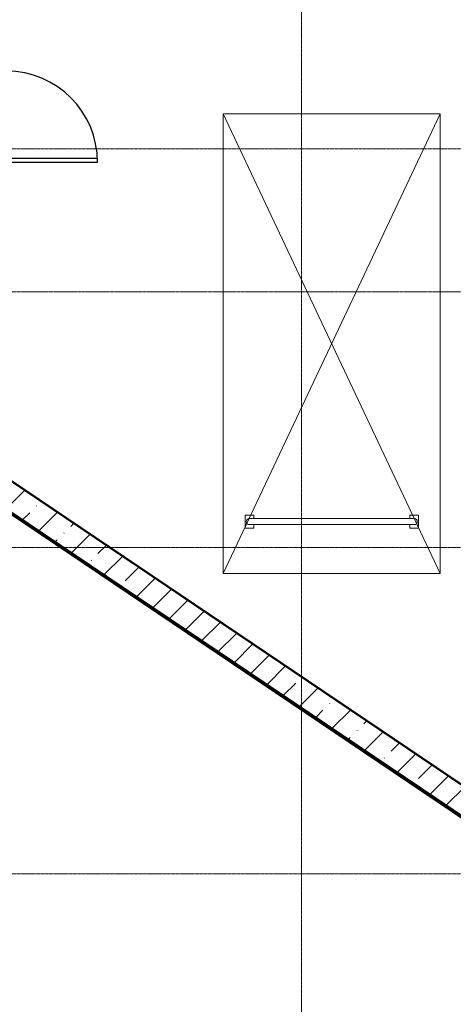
# Model space of a CAD drawing. Header units: millimetres. Extents: x -111 to 116289, y -9307 to 73893.
# Tile 59 of 128: x 85926 to 90923, y 12797 to 24151. Entities that reach past the tile are written whole.
import ezdxf

# ---------------------------------------------------------------- set-up
doc = ezdxf.new("R2010")
doc.units = ezdxf.units.MM
doc.linetypes.add('ADSK_Линия сетки', pattern=[25, 20, -2.5, 0, -2.5])
doc.linetypes.add('ADSK_Линия сетки_2_', pattern=[25, 20, -2.5, 0, -2.5])
for name, color, linetype, lineweight in [('Двери', 7, 'Continuous', 18), ('Каркас_Импост', 7, 'Continuous', 30), ('Монтажный зазор', 7, 'Continuous', 30), ('Оси', 7, 'Continuous', 9), ('Панель', 7, 'Continuous', 30), ('Парковка', 7, 'Continuous', 18), ('Стены разрез', 7, 'Continuous', 40), ('Стены штриховка', 7, 'Continuous', 40)]:
    doc.layers.add(name, color=color, linetype=linetype, lineweight=lineweight)

# ---------------------------------------------------------------- blocks, each defined once
blk = doc.blocks.new('101_Дверь_Однопольная - _ПЧ_Мет_1000х2000_Тех помещения_EI60_Л-4437007-Оборудование_B2_-11_400__На лист секция 5_-11_400')
at = {"layer": 'Каркас_Импост', "color": 253, "true_color": 0xaaaaaa}
for p, q in [((-525, 100), (-585, 100)), ((-585, 100), (-585, -15)), ((-525, 60), (-525, 100)), ((-515, 60), (-525, 60)), ((-515, -15), (-515, 60)), ((525, 60), (515, 60)), ((515, 60), (515, -15)), ((585, 100), (525, 100)), ((525, 100), (525, 60)), ((585, -15), (585, 100)), ((-585, -15), (-515, -15)), ((515, -15), (585, -15))]:
    blk.add_line(p, q, dxfattribs=at)
at = {"layer": 'Монтажный зазор', "color": 253, "true_color": 0xaaaaaa}
for p, q in [((-585, 100), (-600, 100)), ((-600, 100), (-600, -15)), ((-585, -15), (-585, 100)), ((600, 100), (585, 100)), ((585, 100), (585, -15)), ((600, -15), (600, 100)), ((-600, -15), (-585, -15)), ((585, -15), (600, -15))]:
    blk.add_line(p, q, dxfattribs=at)
at = {"layer": 'Панель', "color": 253, "true_color": 0xaaaaaa}
for p, q in [((525, 1150), (485, 1150)), ((485, 1150), (485, 100)), ((525, 100), (525, 1150)), ((485, 100), (525, 100))]:
    blk.add_line(p, q, dxfattribs=at)
blk.add_arc((525, 100), 1050, 90, 180, dxfattribs=at)
blk = doc.blocks.new('199_Парковочные места 3 класса и МГН - Средний класс-5604847-Оборудование_B2_-11_400__На лист секция 5_-11_400')
at = {"layer": 'Парковка', "color": 253, "true_color": 0xaaaaaa}
for p, q in [((0, -5300), (2500, 0)), ((0, 0), (2500, -5300)), ((0, -5300), (0, 0)), ((0, 0), (2500, 0)), ((2500, 0), (2500, -5300)), ((250, -4625), (250, -4775)), ((250, -4625), (350, -4625)), ((350, -4625), (350, -4665)), ((2150, -4625), (2150, -4665)), ((2150, -4625), (2250, -4625)), ((2250, -4625), (2250, -4775)), ((300, -4665), (2200, -4665)), ((300, -4735), (2200, -4735)), ((350, -4735), (350, -4775)), ((2150, -4735), (2150, -4775)), ((250, -4775), (350, -4775)), ((2150, -4775), (2250, -4775)), ((2500, -5300), (0, -5300))]:
    blk.add_line(p, q, dxfattribs=at)
for centre, start, end in [((300, -4700), 90, 270), ((2200, -4700), 270, 90)]:
    blk.add_arc(centre, 35, start, end, dxfattribs=at)
blk = doc.blocks.new('135_SLK_GD_AR_rvt-1-Оборудование_B2_-11_400__На лист секция 5_-11_400')
at = {"layer": 'Стены разрез', "color": 253, "true_color": 0xaaaaaa}
for p, q in [((-12993934, -9312462), (-12988522, -9316112)), ((-12988522, -9316109), (-12993933, -9312460))]:
    blk.add_line(p, q, dxfattribs=at)
at = {"layer": 'Двери', "color": 253, "lineweight": 18, "true_color": 0xaaaaaa, "rotation": 269.9999999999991}
blk.add_blockref('101_Дверь_Однопольная - _ПЧ_Мет_1000х2000_Тех помещения_EI60_Л-4437007-Оборудование_B2_-11_400__На лист секция 5_-11_400', (-12993910, -9308380), dxfattribs=at)
at = {"layer": 'Парковка', "color": 253, "lineweight": 18, "true_color": 0xaaaaaa}
blk.add_blockref('199_Парковочные места 3 класса и МГН - Средний класс-5604847-Оборудование_B2_-11_400__На лист секция 5_-11_400', (-12991310, -9308350), dxfattribs=at)
blk = doc.blocks.new('135_SLK_GD_KR_rvt-1-Оборудование_B2_-11_400__На лист секция 5_-11_400')
at = {"layer": 'Стены разрез', "lineweight": 9, "true_color": 0xaaaaaa}
h = blk.add_hatch(dxfattribs=at)
h.set_pattern_fill('FP_8', color=253, style=0, pattern_type=2)
h.set_pattern_definition([(45, (0, 0), (-314.308964, 314.308964), []), (45, (314.3, 0), (-314.308964, 314.308964), [555.625, -111.125, 3.353, -107.772])])
h.paths.add_polyline_path([(-12988490, -9316495), (-12988267, -9316284), (-13013520, -9299250), (-13014057, -9299250), (-12991083, -9314746)])
at = {"layer": 'Оси', "color": 254, "linetype": 'ADSK_Линия сетки_2_', "true_color": 0xe5e5e5}
blk.add_line((-13076977, -9310400), (-12975235, -9310400), dxfattribs=at)
at = {"layer": 'Стены разрез', "color": 253, "true_color": 0xaaaaaa}
for p, q in [((-12988522, -9316112), (-13013520, -9299250)), ((-13013618, -9299570), (-12988505, -9316509))]:
    blk.add_line(p, q, dxfattribs=at)
at = {"layer": 'Стены штриховка', "color": 253, "true_color": 0xaaaaaa}
for p, q in [((-13013630, -9299550), (-12988497, -9316502)), ((-13013623, -9299550), (-12988494, -9316500)), ((-13013616, -9299550), (-12988491, -9316497)), ((-13013612, -9299550), (-12988490, -9316495)), ((-12988490, -9316495), (-13013612, -9299550))]:
    blk.add_line(p, q, dxfattribs=at)
blk = doc.blocks.new('A$Cffbd38bb')
at = {"layer": 'Оси', "color": 253, "linetype": 'ADSK_Линия сетки', "true_color": 0xaaaaaa}
for p, q in [((87367, 800), (87367, 71114)), ((106567, 21579), (800, 21579)), ((106567, 19929), (800, 19929)), ((106567, 16979), (800, 16979)), ((106567, 13219), (800, 13219))]:
    blk.add_line(p, q, dxfattribs=at)
at = {"lineweight": 5}
for name in ['135_SLK_GD_KR_rvt-1-Оборудование_B2_-11_400__На лист секция 5_-11_400', '135_SLK_GD_AR_rvt-1-Оборудование_B2_-11_400__На лист секция 5_-11_400']:
    blk.add_blockref(name, (13077777, 9330330), dxfattribs=at)

msp = doc.modelspace()

# ---------------------------------------------------------------- block references
msp.add_blockref('A$Cffbd38bb', (1806, 1084))

doc.saveas('drawing.dxf')
